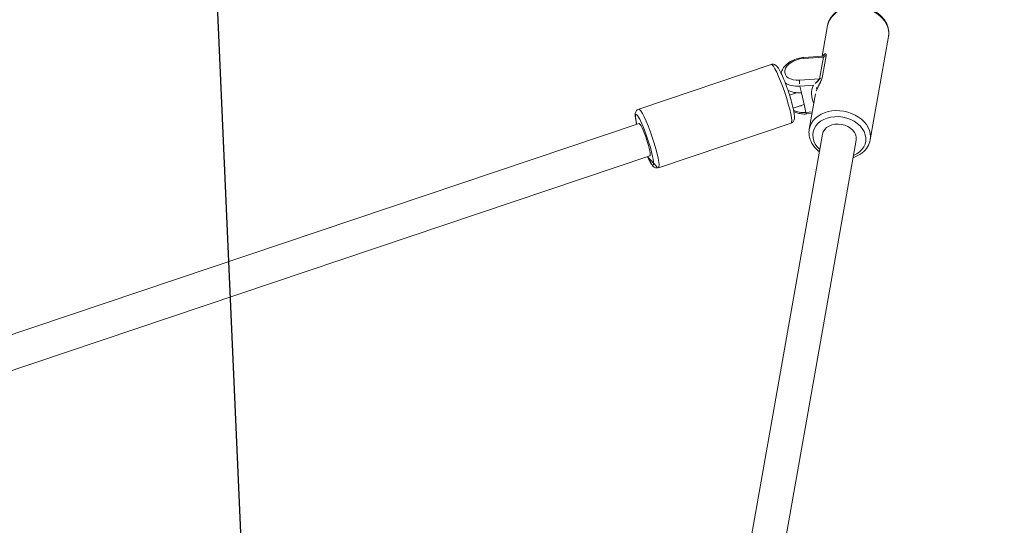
# Model space of a CAD drawing. Extents: x 5477758 to 5478338, y 5918296 to 5918502.
# Tile 122 of 138: x 5477951.689 to 5477952.149, y 5918463.892 to 5918464.129. Entities that reach past the tile are written whole.
import ezdxf

# ---------------------------------------------------------------- set-up
doc = ezdxf.new("R2010")
doc.units = 0
doc.layers.get('0').update_dxf_attribs({"linetype": 'CONTINUOUS', "lineweight": 13})
doc.layers.add('0_PROJEKTOWANE ZABAWKI', color=7, linetype='CONTINUOUS', lineweight=0)
doc.layers.add('0_WSPÓŁRZĘDNE_ODNOŚNIKI', color=6, linetype='CONTINUOUS', lineweight=15)
doc.styles.add('pktkecm$0$STANDARD', font='romans')
doc.dimstyles.new('pktkecm$0$ODNOŚNIKI', dxfattribs={"dimtxt": 17.5, "dimasz": 6, "dimexe": 7, "dimexo": 7, "dimgap": 7, "dimtad": 1, "dimtoh": 1, "dimdec": 0, "dimzin": 0, "dimdsep": 46, "dimtxsty": 'pktkecm$0$STANDARD', "dimblk": 'pktkecm$0$_Dot', "dimcen": 8, "dimdle": 7, "dimclrt": 2, "dimadec": 0, "dimazin": 0, "dimtfac": 1, "dimtdec": 0, "dimtofl": 0, "dimtmove": 0, "dimatfit": 3, "dimldrblk": 'pktkecm$0$_DotBlank', "dimfxl": 0, "dimtolj": 1, "dimtzin": 0, "dimarcsym": 0})

# ---------------------------------------------------------------- blocks, each defined once
blk = doc.blocks.new('zw$CEC1')
for p, q in [((979.6471351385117, -607.8862543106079), (975.1212629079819, -605.9576939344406)), ((975.3217350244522, -609.1954301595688), (973.984426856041, -608.6255776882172)), ((979.5114288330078, -608.5349798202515), (1000.004487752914, -617.267462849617)), ((975.1850049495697, -610.042609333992), (975.3209627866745, -609.2008476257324)), ((975.2248440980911, -610.0744992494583), (975.374437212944, -609.1483163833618)), ((976.3057154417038, -609.4215525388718), (975.3529002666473, -609.015539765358)), ((975.374437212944, -609.1483163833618), (976.3272523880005, -609.5543290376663)), ((976.3272523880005, -609.5543290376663), (976.1776592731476, -610.4805119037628)), ((976.4543633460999, -610.531263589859), (976.555429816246, -609.9055254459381)), ((978.5102989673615, -610.5541380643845), (976.9619743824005, -609.8943674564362)), ((977.7629239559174, -610.2356672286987), (977.715180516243, -610.531263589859)), ((977.7935198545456, -610.5124018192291), (977.8333684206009, -610.2656850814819)), ((978.8842089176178, -610.0069156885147), (999.3772678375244, -618.739398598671)), ((976.7695676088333, -610.531263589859), (976.4543633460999, -610.531263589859)), ((976.7179684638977, -610.7460181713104), (976.7518026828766, -611.0956774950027)), ((977.3999761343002, -610.531263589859), (976.7695676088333, -610.531263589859)), ((977.3796199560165, -611.0688961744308), (977.3275966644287, -610.531263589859)), ((977.715180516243, -610.531263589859), (977.3999761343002, -610.531263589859)), ((975.1607115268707, -611.6026080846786), (975.7916063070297, -618.1225699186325)), ((978.0472295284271, -611.3232983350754), (978.6781243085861, -617.84326004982)), ((978.0502641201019, -618.103438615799), (982.4470993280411, -663.5423938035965)), ((976.4577023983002, -618.2575405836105), (980.8429481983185, -663.5767247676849))]:
    blk.add_line(p, q)
for centre, major_axis, ratio, start_param, end_param in [((974.5528448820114, -607.2916358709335), (-0.5684180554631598, -1.333941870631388), 0.7622173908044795, 3.141592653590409, 6.283185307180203), ((979.0787171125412, -609.2201961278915), (0.5684180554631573, 1.333941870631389), 0.7622173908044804, 6.107548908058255e-13, 3.141592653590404), ((979.1978188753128, -609.2709478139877), (-0.4900155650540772, -1.149949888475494), 0.7622173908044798, 2.265294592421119, 7.159483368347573), ((979.1978188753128, -609.2709478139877), (-0.31360996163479, -0.7359679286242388), 0.7622173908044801, 3.141592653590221, 6.283185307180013), ((975.2168350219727, -609.1483163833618), (-0.0784024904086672, -0.1839919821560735), 0.7622173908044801, 1.884843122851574, 2.6412995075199), ((976.1696503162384, -609.5543290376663), (0.07840249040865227, 0.1839919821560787), 0.7622173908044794, 5.026435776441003, 5.782892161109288), ((976.6745316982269, -609.956277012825), (0.1214692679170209, 0.1588874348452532), 0.6354086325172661, 0.160777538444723, 1.731573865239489), ((977.530392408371, -608.5604255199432), (-0.5684180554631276, -1.333941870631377), 0.7622173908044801, 6.091042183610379, 6.283185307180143), ((975.7012516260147, -610.2775056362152), (-1.821737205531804e-13, -0.8000000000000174), 0.6156614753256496, 4.455825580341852, 7.597418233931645), ((975.3824461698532, -610.0744992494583), (-0.1974412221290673, 0.03188986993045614), 0.1999639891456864, 0, 0.6794331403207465), ((977.4112904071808, -608.5096739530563), (-0.64682054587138, -1.517933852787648), 0.7622173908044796, 6.091042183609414, 6.780665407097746), ((975.8588538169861, -610.2775056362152), (1.639799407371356e-13, 1.00000000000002), 0.6156614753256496, 3.627720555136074, 4.455825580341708), ((976.3352613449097, -610.4805119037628), (0.1974412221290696, -0.03188986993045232), 0.1999639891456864, 3.82102579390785, 5.3918221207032), ((976.1740580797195, -610.2775056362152), (1.641464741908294e-13, 1.000000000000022), 0.6156614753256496, 3.714442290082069, 4.455825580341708), ((976.8044667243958, -610.2775056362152), (-2.277344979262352e-13, -1.000000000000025), 0.6156614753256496, 1.083189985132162, 1.314232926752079), ((977.1196709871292, -610.2775056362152), (-2.277067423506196e-13, -1.000000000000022), 0.6156614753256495, 0.6547741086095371, 1.314232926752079), ((977.5960785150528, -610.4805119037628), (0.1974412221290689, -0.03188986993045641), 0.1999639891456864, 5.39182212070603, 6.283185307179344), ((976.6039705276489, -611.462953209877), (-1.443258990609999, -0.1396548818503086), 0.1223497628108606, 3.141592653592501, 6.283185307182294), ((977.2348653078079, -617.9829150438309), (1.44325899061, 0.1396548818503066), 0.1223497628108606, 4.469500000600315e-12, 3.141592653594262), ((977.253983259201, -618.1804896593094), (-1.244188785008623, -0.1203921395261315), 0.1223497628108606, 2.265294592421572, 7.159483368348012), ((977.253983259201, -618.1804896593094), (0.7962808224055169, 0.07705096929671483), 0.1223497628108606, 1.169391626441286e-11, 3.141592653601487)]:
    blk.add_ellipse(centre, major_axis=major_axis, ratio=ratio, start_param=start_param, end_param=end_param)
for points, knots in [([(973.984426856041, -608.6255776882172), (973.8752315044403, -608.5790474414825), (973.7752414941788, -608.511266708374), (973.602036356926, -608.3400106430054), (973.529675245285, -608.2357523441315), (973.4173530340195, -607.9984390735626), (973.3793342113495, -607.8641041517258), (973.3424036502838, -607.5788844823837), (973.3449296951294, -607.4275391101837), (973.3907035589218, -607.1248151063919), (973.4344201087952, -606.9734678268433), (973.5586405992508, -606.6864960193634), (973.6391953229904, -606.5509262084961), (973.8297790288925, -606.3093529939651), (973.9397413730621, -606.2032973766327), (974.1786671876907, -606.0330991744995), (974.3074408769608, -605.9684554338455), (974.5687410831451, -605.890366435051), (974.7010145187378, -605.8751918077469), (974.930654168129, -605.8943166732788), (975.0291483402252, -605.9184421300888), (975.1212629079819, -605.9576939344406)], [5.026435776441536, 5.026435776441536, 5.026435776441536, 5.026435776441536, 5.319471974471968, 5.319471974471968, 5.621236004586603, 5.621236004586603, 5.940116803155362, 5.940116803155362, 6.270531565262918, 6.270531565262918, 6.604706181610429, 6.604706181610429, 6.939448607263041, 6.939448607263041, 7.273550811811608, 7.273550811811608, 7.603540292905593, 7.603540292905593, 7.920829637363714, 7.920829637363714, 8.16802843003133, 8.16802843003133, 8.16802843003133, 8.16802843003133]), ([(979.6471351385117, -607.8862543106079), (979.756330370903, -607.9327845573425), (979.8563206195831, -608.000565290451), (980.0295256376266, -608.1718213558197), (980.1018867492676, -608.2760795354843), (980.2142089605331, -608.5133930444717), (980.2522277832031, -608.6477279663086), (980.2735310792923, -608.8122564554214), (980.2760947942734, -608.8368847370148), (980.278058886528, -608.8616555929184)], [1.884843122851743, 1.884843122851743, 1.884843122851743, 1.884843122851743, 2.177879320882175, 2.177879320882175, 2.479643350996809, 2.479643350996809, 2.798524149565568, 2.798524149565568, 2.854188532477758, 2.854188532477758, 2.854188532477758, 2.854188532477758]), ([(975.3529002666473, -609.015539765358), (975.3031564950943, -608.9943429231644), (975.2703694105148, -608.9994031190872), (975.245600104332, -609.0334572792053), (975.2482756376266, -609.0586655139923), (975.2729877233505, -609.1040308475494), (975.2874200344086, -609.1226214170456), (975.3112020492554, -609.1460270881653), (975.3157389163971, -609.1502768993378), (975.3205081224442, -609.1545391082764)], [-0.7059006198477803, -0.7059006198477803, -0.7059006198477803, -0.7059006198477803, -0.4553058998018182, -0.4553058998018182, -0.2294177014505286, -0.2294177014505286, -0.08823757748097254, -0.08823757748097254, -0.05710798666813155, -0.05710798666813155, -0.05710798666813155, -0.05710798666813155]), ([(975.3152257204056, -609.1380136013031), (975.3152256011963, -609.1380141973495), (975.3152309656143, -609.138024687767), (975.3154349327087, -609.1384071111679), (975.3175048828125, -609.1418734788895), (975.3215680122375, -609.1587378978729), (975.3235963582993, -609.1701588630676), (975.3222486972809, -609.1913043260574), (975.3217617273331, -609.1959007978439), (975.3209627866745, -609.2008476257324)], [0.2462609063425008, 0.2462609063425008, 0.2462609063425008, 0.2462609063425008, 0.2510164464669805, 0.2510164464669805, 0.3346885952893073, 0.3346885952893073, 0.4014939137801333, 0.4014939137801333, 0.4183607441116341, 0.4183607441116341, 0.4183607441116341, 0.4183607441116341]), ([(975.3209508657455, -609.2008420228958), (975.3217452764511, -609.1959599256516), (975.3227285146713, -609.1912664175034), (975.3318682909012, -609.1564514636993), (975.3495652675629, -609.137717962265), (975.374437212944, -609.1483163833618)], [0.4183607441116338, 0.4183607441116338, 0.4183607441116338, 0.4183607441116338, 0.4553058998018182, 0.4553058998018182, 0.7059006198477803, 0.7059006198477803, 0.7059006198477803, 0.7059006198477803]), ([(976.7782723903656, -609.7870829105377), (976.7364666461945, -609.755122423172), (976.6869739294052, -609.7144558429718), (976.5878401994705, -609.6301696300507), (976.5384187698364, -609.5870020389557), (976.4569770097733, -609.5199538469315), (976.4252142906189, -609.4948630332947), (976.3749849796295, -609.4596508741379), (976.3560394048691, -609.447496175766), (976.3267234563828, -609.4312450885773), (976.3158806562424, -609.4258841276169), (976.3057154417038, -609.4215525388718)], [-0.7066378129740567, -0.7066378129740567, -0.7066378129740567, -0.7066378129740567, -0.4739907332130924, -0.4739907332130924, -0.264238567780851, -0.264238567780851, -0.1331434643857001, -0.1331434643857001, -0.05120902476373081, -0.05120902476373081, -6.162975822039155e-33, -6.162975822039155e-33, -6.162975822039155e-33, -6.162975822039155e-33]), ([(976.3272523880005, -609.5543290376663), (976.3323348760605, -609.5564948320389), (976.3377063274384, -609.5598120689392), (976.3521115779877, -609.571181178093), (976.3613104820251, -609.5807861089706), (976.3855158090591, -609.610480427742), (976.4006501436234, -609.6332694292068), (976.4393892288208, -609.6964617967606), (976.462849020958, -609.7392684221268), (976.510463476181, -609.8256634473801), (976.5345808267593, -609.8691565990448), (976.555429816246, -609.9055254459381)], [6.162975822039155e-33, 6.162975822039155e-33, 6.162975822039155e-33, 6.162975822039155e-33, 0.05120902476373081, 0.05120902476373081, 0.1331434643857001, 0.1331434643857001, 0.264238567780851, 0.264238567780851, 0.4739907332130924, 0.4739907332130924, 0.7066378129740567, 0.7066378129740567, 0.7066378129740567, 0.7066378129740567]), ([(975.6766532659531, -611.2438230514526), (975.6714968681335, -611.2418757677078), (975.666372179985, -611.2398505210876), (975.5937428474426, -611.2098788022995), (975.532433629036, -611.1687653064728), (975.4153357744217, -611.0601770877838), (975.3621022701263, -610.9893244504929), (975.2704082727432, -610.8242663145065), (975.2338069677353, -610.7282853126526), (975.1830335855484, -610.5251972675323), (975.1690419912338, -610.4180216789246), (975.1647166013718, -610.2204732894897), (975.1708439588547, -610.1302852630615), (975.1850049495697, -610.042609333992)], [4.684273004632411, 4.684273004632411, 4.684273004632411, 4.684273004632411, 4.704624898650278, 4.704624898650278, 4.974588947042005, 4.974588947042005, 5.29252459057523, 5.29252459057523, 5.640886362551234, 5.640886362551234, 5.991073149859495, 5.991073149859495, 6.283185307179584, 6.283185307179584, 6.283185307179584, 6.283185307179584]), ([(977.5455312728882, -611.072566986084), (977.5778374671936, -611.0367945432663), (977.6070895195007, -610.9976539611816), (977.6726596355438, -610.8934483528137), (977.7053910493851, -610.825089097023), (977.7580622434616, -610.680225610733), (977.7779848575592, -610.603702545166), (977.7921392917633, -610.5208284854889), (977.7928388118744, -610.5166181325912), (977.7935198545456, -610.5124018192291)], [2.425707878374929, 2.425707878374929, 2.425707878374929, 2.425707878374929, 2.601852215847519, 2.601852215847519, 2.864698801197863, 2.864698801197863, 3.127545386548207, 3.127545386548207, 3.141592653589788, 3.141592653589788, 3.141592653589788, 3.141592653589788]), ([(979.6508390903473, -610.3335913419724), (979.6249791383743, -610.3547625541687), (979.5985536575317, -610.3749730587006), (979.4528948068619, -610.4787328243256), (979.3241211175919, -610.5433765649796), (979.0628207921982, -610.6214655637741), (978.9305473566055, -610.6366401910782), (978.7009077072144, -610.617515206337), (978.6024137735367, -610.5933898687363), (978.5102989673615, -610.5541380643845)], [4.057090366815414, 4.057090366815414, 4.057090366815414, 4.057090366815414, 4.131958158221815, 4.131958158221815, 4.4619476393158, 4.4619476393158, 4.779236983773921, 4.779236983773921, 5.026435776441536, 5.026435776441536, 5.026435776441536, 5.026435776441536]), ([(978.0472295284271, -611.3232983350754), (978.044494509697, -611.2950332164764), (978.035896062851, -611.2676849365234), (978.0118517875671, -611.2201335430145), (977.9963213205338, -611.2009198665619), (977.9615905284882, -611.1663099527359), (977.9428440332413, -611.1538976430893), (977.893208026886, -611.125750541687), (977.8656196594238, -611.1167874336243), (977.777501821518, -611.0925430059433), (977.713799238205, -611.0842808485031), (977.5372784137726, -611.0701992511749), (977.4176486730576, -611.0675194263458), (977.1624892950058, -611.0712220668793), (977.0307096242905, -611.0766816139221), (976.7589426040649, -611.0941760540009), (976.6192581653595, -611.1060767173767), (976.3438016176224, -611.1351170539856), (976.2080867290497, -611.1522322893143), (975.9524508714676, -611.1902410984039), (975.8327707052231, -611.211136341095), (975.6176007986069, -611.2557570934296), (975.5236229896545, -611.279265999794), (975.3981176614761, -611.3200808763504), (975.3567150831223, -611.3357819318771), (975.2889884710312, -611.3709933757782), (975.2613936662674, -611.3865424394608), (975.2182210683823, -611.4297342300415), (975.206181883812, -611.4436225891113), (975.1797279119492, -611.4856780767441), (975.1654028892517, -611.518129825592), (975.1594079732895, -611.5719294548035), (975.159234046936, -611.5873392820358), (975.1607115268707, -611.6026080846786)], [5.381542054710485, 5.381542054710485, 5.381542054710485, 5.381542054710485, 5.429198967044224, 5.429198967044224, 5.4823187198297, 5.4823187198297, 5.554005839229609, 5.554005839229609, 5.691451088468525, 5.691451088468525, 5.983970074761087, 5.983970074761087, 6.361115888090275, 6.361115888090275, 6.695072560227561, 6.695072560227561, 7.022310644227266, 7.022310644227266, 7.348552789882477, 7.348552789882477, 7.677518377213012, 7.677518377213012, 8.018419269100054, 8.018419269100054, 8.22829451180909, 8.22829451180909, 8.375714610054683, 8.375714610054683, 8.42885953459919, 8.42885953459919, 8.497390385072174, 8.497390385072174, 8.523134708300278, 8.523134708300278, 8.523134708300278, 8.523134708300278]), ([(975.7916063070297, -618.1225699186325), (975.7943413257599, -618.1508350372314), (975.8029397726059, -618.1781833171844), (975.8269840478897, -618.2257347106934), (975.8425143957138, -618.244948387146), (975.8772451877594, -618.279558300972), (975.8959916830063, -618.2919704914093), (975.9456276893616, -618.3201177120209), (975.973216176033, -618.3290808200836), (976.0613340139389, -618.3533252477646), (976.1250364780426, -618.3615874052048), (976.2796335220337, -618.3739199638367), (976.3692371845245, -618.3768886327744), (976.4692610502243, -618.3769923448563)], [2.239949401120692, 2.239949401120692, 2.239949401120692, 2.239949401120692, 2.287606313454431, 2.287606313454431, 2.340726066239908, 2.340726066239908, 2.412413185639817, 2.412413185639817, 2.549858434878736, 2.549858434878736, 2.842377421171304, 2.842377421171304, 3.136350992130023, 3.136350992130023, 3.136350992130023, 3.136350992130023]), ([(978.0618226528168, -618.2228903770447), (978.0787782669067, -618.2195597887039), (978.0954202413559, -618.2162019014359), (978.2212349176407, -618.190111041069), (978.315212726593, -618.1666021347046), (978.4407181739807, -618.1257873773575), (978.4821207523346, -618.1100863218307), (978.5498473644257, -618.0748748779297), (978.5774420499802, -618.0593258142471), (978.6206147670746, -618.0161340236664), (978.6326538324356, -618.0022456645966), (978.6591079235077, -617.9601901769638), (978.6734329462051, -617.9277384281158), (978.6794278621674, -617.8739386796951), (978.6796017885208, -617.8585289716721), (978.6781243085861, -617.84326004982)], [4.485140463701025, 4.485140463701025, 4.485140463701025, 4.485140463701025, 4.535925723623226, 4.535925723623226, 4.876826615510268, 4.876826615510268, 5.086701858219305, 5.086701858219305, 5.234121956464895, 5.234121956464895, 5.287266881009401, 5.287266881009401, 5.355797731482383, 5.355797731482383, 5.381542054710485, 5.381542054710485, 5.381542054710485, 5.381542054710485])]:
    blk.add_open_spline(points, degree=3, knots=knots)
blk = doc.blocks.new('pktkecm$0$_Dot')
at = {"color": 0, "linetype": 'ByBlock', "lineweight": -2}
blk.add_line((-0.5, 0), (-1, 0), dxfattribs=at)
at = {"color": 0, "linetype": 'ByBlock', "const_width": 0.5}
blk.add_lwpolyline([(-0.25, 0, 1), (0.25, 0, 1)], format="xyb", close=True, dxfattribs=at)
blk = doc.blocks.new('pktkecm$0$_DotBlank')
at = {"color": 0, "linetype": 'ByBlock', "lineweight": -2}
blk.add_line((-0.5, 0), (-1, 0), dxfattribs=at)
blk.add_circle((0, 0), 0.5, dxfattribs=at)

msp = doc.modelspace()

# ---------------------------------------------------------------- block references
at = {"layer": '0_PROJEKTOWANE ZABAWKI', "xscale": 0.009981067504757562, "yscale": 0.009981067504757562, "zscale": 0.009981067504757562, "rotation": 283.0720937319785}
msp.add_blockref('zw$CEC1', (5477955.785412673, 5918474.969202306), dxfattribs=at)

# ---------------------------------------------------------------- leaders
at = {"layer": '0_WSPÓŁRZĘDNE_ODNOŚNIKI', "lineweight": -3}
msp.add_leader([(5477951.209519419, 5918477.101817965), (5477951.850971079, 5918462.564484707)], dimstyle='pktkecm$0$ODNOŚNIKI', override={"dimasz": 2.8}, dxfattribs=at)

doc.saveas('drawing.dxf')
